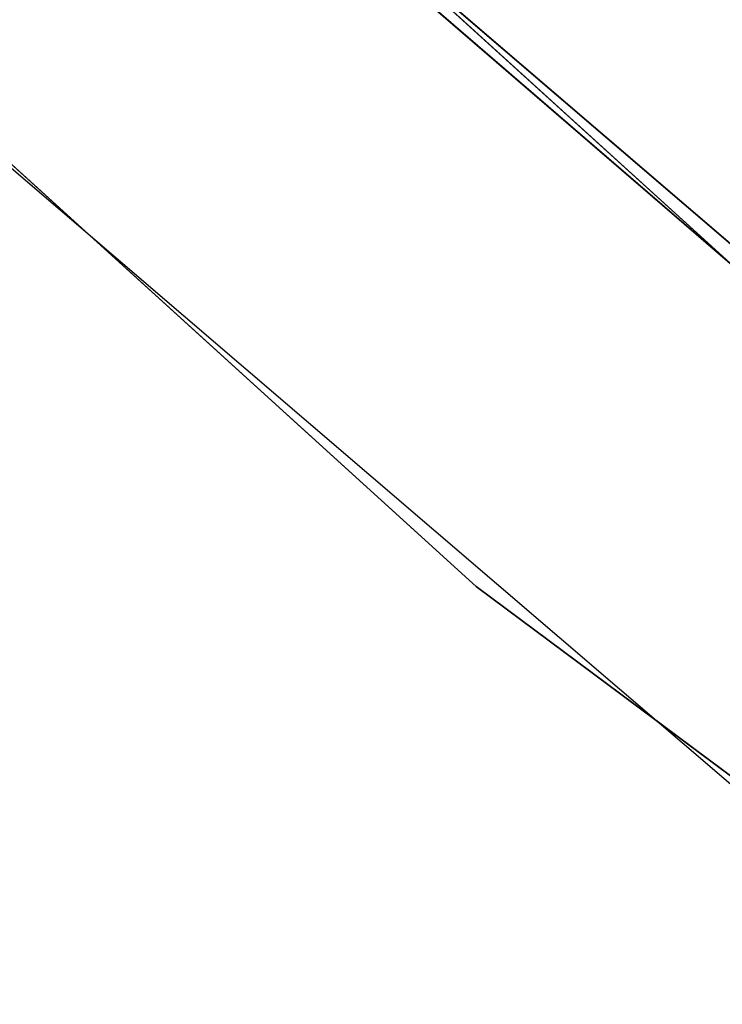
# Model space of a CAD drawing. Extents: x -775 to 775, y -775 to 775.
# Tile 25 of 256: x -477.73 to -472.6, y -578.77 to -571.58. Entities that reach past the tile are written whole.
import ezdxf

# ---------------------------------------------------------------- set-up
doc = ezdxf.new("R2010")
doc.units = 0
doc.layers.get('0').update_dxf_attribs({"color": 13, "linetype": 'CONTINUOUS'})

# ---------------------------------------------------------------- blocks, each defined once
blk = doc.blocks.new('OBJ_000001')
for p, q in [((-525.5285327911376, -525.2279697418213), (-472.4870513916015, -573.4021125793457)), ((-472.4870513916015, -573.4021125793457, 2.999988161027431), (-525.5285327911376, -525.2279697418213, 2.999988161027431)), ((-472.4870513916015, -573.4021125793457, 18.22198307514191), (-525.5285327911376, -525.2279697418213, 18.22198307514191)), ((-472.4870513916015, -573.4021125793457, 38.99984211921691), (-525.5285327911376, -525.2279697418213, 38.99984211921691)), ((-527.650447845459, -527.3486251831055), (-474.3948806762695, -575.7174266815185)), ((-474.3948806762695, -575.7174266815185, 38.99984211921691), (-527.650447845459, -527.3486251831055, 38.99984211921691)), ((-474.3948806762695, -575.7174266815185, 2.999988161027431), (-527.650447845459, -527.3486251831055, 2.999988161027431)), ((-497.7221389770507, -551.6448165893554), (-472.4870513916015, -573.4021125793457, 18.22198307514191)), ((-497.7221389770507, -551.6448165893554), (-468.5978023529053, -576.5846218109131)), ((-474.3948806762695, -575.7174266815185), (-414.9766567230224, -619.9227710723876)), ((-474.3948806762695, -575.7174266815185, 38.99984211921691), (-414.9766567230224, -619.9227710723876, 38.99984211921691)), ((-474.3948806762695, -575.7174266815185, 38.99984211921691), (-474.3948806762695, -575.7174266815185, 2.999988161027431)), ((-414.9766567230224, -619.9227710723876, 2.999988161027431), (-474.3948806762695, -575.7174266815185, 2.999988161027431))]:
    blk.add_line(p, q)
at = {"color": 7}
mesh = blk.add_polyface(dxfattribs=at)
corners = [(-472.4870513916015, -573.4021125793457, 2.999988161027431), (-525.5285327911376, -525.2279697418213), (-472.4870513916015, -573.4021125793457), (-525.5285327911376, -525.2279697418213, 2.999988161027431)]
mesh.append_faces([[corners[k] for k in face] for face in [(0, 1, 2), (1, 0, 3)]], dxfattribs={"vtx0": -1, "color": 7})
mesh = blk.add_polyface(dxfattribs=at)
corners = [(-525.5285327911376, -525.2279697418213, 18.22198307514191), (-497.7221389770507, -551.6448165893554), (-472.4870513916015, -573.4021125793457, 18.22198307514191)]
mesh.append_faces([[corners[k] for k in face] for face in [(0, 1, 2)]], dxfattribs={"color": 7})
mesh = blk.add_polyface(dxfattribs=at)
corners = [(-472.4870513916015, -573.4021125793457, 38.99984211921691), (-525.5285327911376, -525.2279697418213, 18.22198307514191), (-472.4870513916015, -573.4021125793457, 18.22198307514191), (-525.5285327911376, -525.2279697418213, 38.99984211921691)]
mesh.append_faces([[corners[k] for k in face] for face in [(0, 1, 2), (1, 0, 3)]], dxfattribs={"vtx0": -1, "color": 7})
mesh = blk.add_polyface(dxfattribs=at)
corners = [(-527.650447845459, -527.3486251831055, 38.99984211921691), (-474.3948806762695, -575.7174266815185, 2.999988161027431), (-527.650447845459, -527.3486251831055, 2.999988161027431), (-474.3948806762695, -575.7174266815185, 38.99984211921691)]
mesh.append_faces([[corners[k] for k in face] for face in [(0, 1, 2), (1, 0, 3)]], dxfattribs={"vtx0": -1, "color": 7})
mesh = blk.add_polyface(dxfattribs=at)
corners = [(-472.4870513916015, -573.4021125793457, 18.22198307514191), (-497.7221389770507, -551.6448165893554), (-468.5978023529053, -576.5846218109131)]
mesh.append_faces([[corners[k] for k in face] for face in [(0, 1, 2)]], dxfattribs={"color": 7})
mesh = blk.add_polyface(dxfattribs=at)
corners = [(-474.3948806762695, -575.7174266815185, 38.99984211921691), (-414.9766567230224, -619.9227710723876, 2.999988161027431), (-474.3948806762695, -575.7174266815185, 2.999988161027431), (-414.9766567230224, -619.9227710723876, 38.99984211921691)]
mesh.append_faces([[corners[k] for k in face] for face in [(0, 1, 2), (1, 0, 3)]], dxfattribs={"vtx0": -1, "color": 7})
blk = doc.blocks.new('OBJ_000002')
for p, q in [((-499.7318031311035, -553.8722484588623, 6.999972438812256), (-470.4898380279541, -578.9126773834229, 6.999972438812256)), ((-499.7318031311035, -553.8722484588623, 30.16272406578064), (-470.4898380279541, -578.9126773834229, 30.16272406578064))]:
    blk.add_line(p, q)
blk = doc.blocks.new('SKPE74C')
for name in ['OBJ_000002', 'OBJ_000001']:
    blk.add_blockref(name, (0, 0))

msp = doc.modelspace()

# ---------------------------------------------------------------- block references
msp.add_blockref('SKPE74C', (0, 0))

doc.saveas('drawing.dxf')
